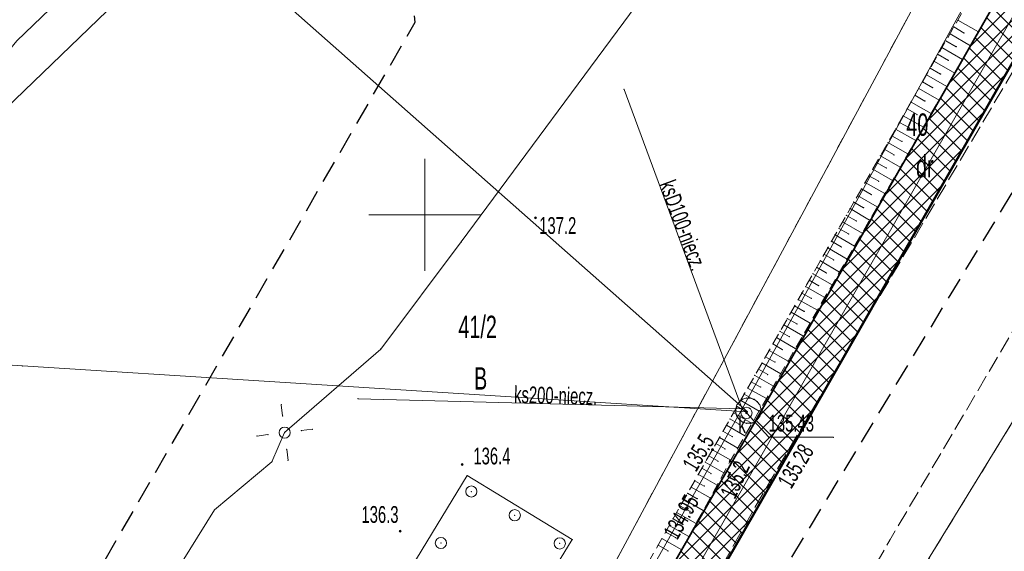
# Model space of a CAD drawing. Extents: x 6456700 to 6518119, y 5963420 to 5980059.
# Tile 93 of 256: x 6512101 to 6512145, y 5964434 to 5964458. Entities that reach past the tile are written whole.
import ezdxf
from ezdxf.enums import TextEntityAlignment as Align

# ---------------------------------------------------------------- set-up
doc = ezdxf.new("R2010")
doc.units = 0
doc.header["$MEASUREMENT"] = 0
for name, pattern in [('L_0_03', [1, 0.5, -0.5]), ('L_0_04', [1.5, 1, -0.5]), ('L_0_52', [1, 0.75, -0.25]), ('L_0_5A', [0.75, 0.5, -0.25])]:
    doc.linetypes.add(name, pattern=pattern)
doc.layers.get('0').update_dxf_attribs({"color": 2, "linetype": 'CONTINUOUS', "lineweight": 5})
for name, color, linetype, lineweight in [('000_Inne__niezydentyfikowane_', 7, 'CONTINUOUS', 18), ('18mm Kreska ciągła', 7, 'CONTINUOUS', 18), ('210_oznaczenie_konturu_uzytku_gruntowego', 96, 'CONTINUOUS', 18), ('211_numer_dzialki_ewidencyjnej', 7, 'CONTINUOUS', 18), ('218_kontur_uzytku_gruntowego', 96, 'L_0_03', 18), ('219_dzialka_ewidencyjna', 7, 'CONTINUOUS', 18), ('35mm Ciągła', 7, 'CONTINUOUS', 35), ('50mm Kreska ciągła', 7, 'CONTINUOUS', 50), ('9mm Kreska ciągła', 252, 'CONTINUOUS', 9), ('inna_budowla', 7, 'CONTINUOUS', 18), ('jezdnia', 7, 'CONTINUOUS', 18), ('komora_podziemna', 7, 'CONTINUOUS', 18), ('latarnia', 7, 'CONTINUOUS', 18), ('ogrodzenie_trwale', 7, 'CONTINUOUS', 18), ('pikieta_naturalna', 7, 'CONTINUOUS', 18), ('pikieta_naturalna_Atr2', 7, 'CONTINUOUS', 18), ('pikieta_sztuczna', 7, 'CONTINUOUS', 18), ('pikieta_sztuczna_Atr2', 7, 'CONTINUOUS', 18), ('przewod_elektroenergetyczny_podziemny', 7, 'CONTINUOUS', 18), ('przewod_kanalizacyjny', 7, 'CONTINUOUS', 18), ('przewod_kanalizacyjny_Atr1', 7, 'CONTINUOUS', 18), ('przewod_wodociagowy', 7, 'CONTINUOUS', 18), ('rzedna', 7, 'CONTINUOUS', 18), ('rzedna_Atr2', 7, 'CONTINUOUS', 18), ('siatka_krzyrzy', 7, 'CONTINUOUS', 18), ('skarpa_nieumocniona', 7, 'CONTINUOUS', 18), ('slup_przewodow_napowietrznych', 7, 'CONTINUOUS', 18), ('wlaz_do_komory_lub_kanalu___okragly', 7, 'CONTINUOUS', 18), ('wlaz_do_komory_lub_kanalu___okragly_Atr17', 7, 'CONTINUOUS', 18), ('Zakres', 7, 'CONTINUOUS', 18)]:
    doc.layers.add(name, color=color, linetype=linetype, lineweight=lineweight)
doc.styles.get("Standard").update_dxf_attribs({"font": 'txt', "width": 0.75})

# ---------------------------------------------------------------- blocks, each defined once
blk = doc.blocks.new('mdcp_nowa')
at = {"layer": 'pikieta_naturalna', "linetype": 'Continuous', "lineweight": 18, "true_color": 0x000000}
for points in [[(6494854.94, 5980899.825, 1), (6494854.94, 5980899.915, 1)], [(6494862.85, 5980889.475, 1), (6494862.85, 5980889.565, 1)], [(6494863.64, 5980888.955, 1), (6494863.64, 5980889.045, 1)], [(6494851.67, 5980888.815, 1), (6494851.67, 5980888.905, 1)], [(6494848.9, 5980885.835, 1), (6494848.9, 5980885.925, 1)]]:
    blk.add_hatch(color=18, dxfattribs=at).paths.add_polyline_path(points)
at = {"layer": 'pikieta_sztuczna', "linetype": 'Continuous', "lineweight": 18, "true_color": 0x000000}
blk.add_hatch(color=18, dxfattribs=at).paths.add_polyline_path([(6494865.45, 5980888.115, 1), (6494865.45, 5980888.205, 1)])
at = {"layer": 'rzedna', "linetype": 'Continuous', "lineweight": 18, "true_color": 0xcc6600}
blk.add_hatch(color=32, dxfattribs=at).paths.add_polyline_path([(6494864.37, 5980891.115, 1), (6494864.37, 5980891.205, 1)])
at = {"layer": 'rzedna', "linetype": 'Continuous', "lineweight": 18, "true_color": 0x000000}
blk.add_hatch(color=18, dxfattribs=at).paths.add_polyline_path([(6494861.66, 5980886.845, 1), (6494861.66, 5980886.935, 1)])
at = {"layer": '000_Inne__niezydentyfikowane_', "linetype": 'Continuous', "lineweight": 18, "flags": 128}
for points in [[(6494873.63, 5980908.39), (6494874.09, 5980908.12)], [(6494873.81, 5980908.69), (6494874.73, 5980908.17)], [(6494873.46, 5980908.08), (6494874.38, 5980907.55)], [(6494873.28, 5980907.77), (6494873.74, 5980907.51)], [(6494872.93, 5980907.16), (6494873.39, 5980906.9)], [(6494873.1, 5980907.47), (6494874.02, 5980906.94)], [(6494872.76, 5980906.85), (6494873.67, 5980906.33)], [(6494872.41, 5980906.25), (6494873.32, 5980905.73)], [(6494872.58, 5980906.55), (6494873.04, 5980906.29)], [(6494872.23, 5980905.94), (6494872.69, 5980905.68)], [(6494871.89, 5980905.34), (6494872.34, 5980905.08)], [(6494872.06, 5980905.64), (6494872.97, 5980905.12)], [(6494871.72, 5980905.03), (6494872.62, 5980904.52)], [(6494871.37, 5980904.43), (6494872.27, 5980903.92)], [(6494871.54, 5980904.73), (6494871.99, 5980904.48)], [(6494871.2, 5980904.13), (6494871.65, 5980903.88)], [(6494871.03, 5980903.83), (6494871.93, 5980903.32)], [(6494870.69, 5980903.23), (6494871.58, 5980902.72)], [(6494870.86, 5980903.53), (6494871.31, 5980903.28)], [(6494870.52, 5980902.94), (6494870.96, 5980902.68)], [(6494870.18, 5980902.34), (6494870.62, 5980902.09)], [(6494870.35, 5980902.64), (6494871.24, 5980902.13)], [(6494870.01, 5980902.04), (6494870.89, 5980901.54)], [(6494869.67, 5980901.45), (6494870.55, 5980900.95)], [(6494869.84, 5980901.75), (6494870.28, 5980901.5)], [(6494869.5, 5980901.16), (6494869.94, 5980900.91)], [(6494869.16, 5980900.57), (6494869.6, 5980900.32)], [(6494869.33, 5980900.86), (6494870.21, 5980900.36)], [(6494869, 5980900.28), (6494869.87, 5980899.77)], [(6494868.66, 5980899.69), (6494869.54, 5980899.19)], [(6494868.83, 5980899.98), (6494869.27, 5980899.73)], [(6494868.5, 5980899.4), (6494868.93, 5980899.15)], [(6494868.16, 5980898.82), (6494868.6, 5980898.57)], [(6494868.33, 5980899.11), (6494869.2, 5980898.61)], [(6494868, 5980898.53), (6494868.87, 5980898.03)], [(6494867.67, 5980897.95), (6494868.53, 5980897.45)], [(6494867.83, 5980898.24), (6494868.27, 5980897.99)], [(6494867.5, 5980897.66), (6494867.93, 5980897.41)], [(6494867.17, 5980897.08), (6494867.6, 5980896.84)], [(6494867.34, 5980897.37), (6494868.2, 5980896.88)], [(6494866.84, 5980896.51), (6494867.27, 5980896.27)], [(6494867.01, 5980896.8), (6494867.87, 5980896.31)], [(6494866.68, 5980896.22), (6494867.54, 5980895.74)], [(6494866.36, 5980895.65), (6494867.21, 5980895.17)], [(6494866.52, 5980895.94), (6494866.95, 5980895.69)], [(6494866.19, 5980895.37), (6494866.62, 5980895.13)], [(6494865.87, 5980894.8), (6494866.29, 5980894.56)], [(6494866.03, 5980895.09), (6494866.88, 5980894.6)], [(6494865.71, 5980894.52), (6494866.55, 5980894.04)], [(6494865.38, 5980893.95), (6494866.23, 5980893.47)], [(6494865.55, 5980894.24), (6494865.97, 5980893.99)], [(6494865.22, 5980893.67), (6494865.64, 5980893.43)], [(6494864.9, 5980893.11), (6494865.32, 5980892.87)], [(6494865.06, 5980893.39), (6494865.9, 5980892.91)], [(6494864.58, 5980892.55), (6494865, 5980892.31)], [(6494864.74, 5980892.83), (6494865.58, 5980892.35)], [(6494864.42, 5980892.27), (6494865.26, 5980891.8)], [(6494864.11, 5980891.72), (6494864.94, 5980891.24)], [(6494864.26, 5980892), (6494864.68, 5980891.76)], [(6494863.95, 5980891.44), (6494864.36, 5980891.2)], [(6494863.63, 5980890.89), (6494864.04, 5980890.65)], [(6494863.79, 5980891.16), (6494864.62, 5980890.69)], [(6494863.32, 5980890.34), (6494863.73, 5980890.1)], [(6494863.47, 5980890.61), (6494864.3, 5980890.14)], [(6494863.16, 5980890.06), (6494863.98, 5980889.59)], [(6494862.85, 5980889.51), (6494863.67, 5980889.05)], [(6494863, 5980889.79), (6494863.41, 5980889.55)], [(6494862.69, 5980889.24), (6494863.1, 5980889)], [(6494862.38, 5980888.69), (6494862.79, 5980888.45)], [(6494862.53, 5980888.96), (6494863.36, 5980888.49)], [(6494862.22, 5980888.41), (6494863.06, 5980887.93)], [(6494861.9, 5980887.85), (6494862.75, 5980887.37)], [(6494862.06, 5980888.13), (6494862.48, 5980887.89)], [(6494861.58, 5980887.29), (6494862.44, 5980886.8)], [(6494861.74, 5980887.57), (6494862.17, 5980887.33)], [(6494861.42, 5980887), (6494861.85, 5980886.76)], [(6494861.09, 5980886.43), (6494861.53, 5980886.18)], [(6494861.25, 5980886.71), (6494862.12, 5980886.22)], [(6494860.92, 5980886.13), (6494861.8, 5980885.64)], [(6494860.59, 5980885.55), (6494861.48, 5980885.05)], [(6494860.76, 5980885.84), (6494861.2, 5980885.59)], [(6494860.42, 5980885.25), (6494860.87, 5980885)]]:
    blk.add_lwpolyline(points, dxfattribs=at)
at = {"layer": '000_Inne__niezydentyfikowane_'}
for p in [(6494873.63, 5980908.39), (6494873.81, 5980908.69), (6494873.46, 5980908.08), (6494874.09, 5980908.12), (6494874.73, 5980908.17), (6494873.28, 5980907.77), (6494873.74, 5980907.51), (6494874.38, 5980907.55), (6494872.93, 5980907.16), (6494873.1, 5980907.47), (6494872.76, 5980906.85), (6494873.39, 5980906.9), (6494874.02, 5980906.94), (6494872.41, 5980906.25), (6494872.58, 5980906.55), (6494873.04, 5980906.29), (6494873.67, 5980906.33), (6494872.23, 5980905.94), (6494871.89, 5980905.34), (6494872.06, 5980905.64), (6494872.69, 5980905.68), (6494873.32, 5980905.73), (6494871.72, 5980905.03), (6494872.34, 5980905.08), (6494872.97, 5980905.12), (6494871.37, 5980904.43), (6494871.54, 5980904.73), (6494871.99, 5980904.48), (6494872.62, 5980904.52), (6494871.2, 5980904.13), (6494871.03, 5980903.83), (6494871.65, 5980903.88), (6494872.27, 5980903.92), (6494870.69, 5980903.23), (6494870.86, 5980903.53), (6494871.31, 5980903.28), (6494871.93, 5980903.32), (6494870.52, 5980902.94), (6494870.96, 5980902.68), (6494871.58, 5980902.72), (6494870.18, 5980902.34), (6494870.35, 5980902.64), (6494870.01, 5980902.04), (6494870.62, 5980902.09), (6494871.24, 5980902.13), (6494869.67, 5980901.45), (6494869.84, 5980901.75), (6494870.28, 5980901.5), (6494870.89, 5980901.54), (6494869.5, 5980901.16), (6494869.94, 5980900.91), (6494870.55, 5980900.95), (6494869.16, 5980900.57), (6494869.33, 5980900.86), (6494869, 5980900.28), (6494869.6, 5980900.32), (6494870.21, 5980900.36), (6494868.66, 5980899.69), (6494868.83, 5980899.98), (6494869.27, 5980899.73), (6494869.87, 5980899.77), (6494868.5, 5980899.4), (6494868.93, 5980899.15), (6494869.54, 5980899.19), (6494868.16, 5980898.82), (6494868.33, 5980899.11), (6494868, 5980898.53), (6494868.6, 5980898.57), (6494869.2, 5980898.61), (6494867.67, 5980897.95), (6494867.83, 5980898.24), (6494868.27, 5980897.99), (6494868.87, 5980898.03), (6494867.5, 5980897.66), (6494867.93, 5980897.41), (6494868.53, 5980897.45), (6494867.17, 5980897.08), (6494867.34, 5980897.37), (6494866.84, 5980896.51), (6494867.01, 5980896.8), (6494867.6, 5980896.84), (6494868.2, 5980896.88), (6494866.68, 5980896.22), (6494867.27, 5980896.27), (6494867.87, 5980896.31), (6494866.36, 5980895.65), (6494866.52, 5980895.94), (6494866.95, 5980895.69), (6494867.54, 5980895.74), (6494866.19, 5980895.37), (6494865.87, 5980894.8), (6494866.03, 5980895.09), (6494866.62, 5980895.13), (6494867.21, 5980895.17), (6494865.71, 5980894.52), (6494866.29, 5980894.56), (6494866.88, 5980894.6), (6494865.38, 5980893.95), (6494865.55, 5980894.24), (6494865.97, 5980893.99), (6494866.55, 5980894.04), (6494865.22, 5980893.67), (6494865.64, 5980893.43), (6494866.23, 5980893.47), (6494864.9, 5980893.11), (6494865.06, 5980893.39), (6494864.58, 5980892.55), (6494864.74, 5980892.83), (6494865.32, 5980892.87), (6494865.9, 5980892.91), (6494864.42, 5980892.27), (6494865, 5980892.31), (6494865.58, 5980892.35), (6494864.11, 5980891.72), (6494864.26, 5980892), (6494864.68, 5980891.76), (6494865.26, 5980891.8), (6494863.95, 5980891.44), (6494864.94, 5980891.24), (6494863.63, 5980890.89), (6494863.79, 5980891.16), (6494864.36, 5980891.2), (6494863.32, 5980890.34), (6494863.47, 5980890.61), (6494864.04, 5980890.65), (6494864.62, 5980890.69), (6494863.16, 5980890.06), (6494863.73, 5980890.1), (6494864.3, 5980890.14), (6494862.85, 5980889.51), (6494863, 5980889.79), (6494863.41, 5980889.55), (6494863.98, 5980889.59), (6494862.69, 5980889.24), (6494863.67, 5980889.05), (6494862.38, 5980888.69), (6494862.53, 5980888.96), (6494863.1, 5980889), (6494862.22, 5980888.41), (6494862.79, 5980888.45), (6494863.36, 5980888.49), (6494861.9, 5980887.85), (6494862.06, 5980888.13), (6494862.48, 5980887.89), (6494863.06, 5980887.93), (6494861.58, 5980887.29), (6494861.74, 5980887.57), (6494862.17, 5980887.33), (6494862.75, 5980887.37), (6494861.42, 5980887), (6494861.09, 5980886.43), (6494861.25, 5980886.71), (6494861.85, 5980886.76), (6494862.44, 5980886.8), (6494860.92, 5980886.13), (6494861.53, 5980886.18), (6494862.12, 5980886.22), (6494860.59, 5980885.55), (6494860.76, 5980885.84), (6494861.2, 5980885.59), (6494861.8, 5980885.64), (6494860.42, 5980885.25), (6494860.87, 5980885), (6494861.48, 5980885.05)]:
    blk.add_point(p, dxfattribs=at)
at = {"layer": '218_kontur_uzytku_gruntowego', "lineweight": 18, "flags": 128}
for points in [[(6494883.82, 5980931.62), (6494832.03, 5980835.2)], [(6494868.62, 5980878.3), (6494897.73, 5980925.81)]]:
    blk.add_lwpolyline(points, dxfattribs=at)
at = {"layer": '219_dzialka_ewidencyjna', "color": 3, "linetype": 'Continuous', "lineweight": 18, "flags": 128}
for points in [[(6494832.03, 5980835.2), (6494883.82, 5980931.62)], [(6494897.73, 5980925.81), (6494868.62, 5980878.3)]]:
    blk.add_lwpolyline(points, dxfattribs=at)
at = {"layer": 'inna_budowla', "color": 7, "linetype": 'Continuous', "lineweight": 18, "flags": 128}
blk.add_lwpolyline([(6494856.59, 5980885.5), (6494850.5, 5980875.53), (6494845.82, 5980878.38), (6494851.9, 5980888.36)], close=True, dxfattribs=at)
at = {"layer": 'inna_budowla'}
for p in [(6494851.9, 5980888.36), (6494851.9, 5980888.36), (6494856.59, 5980885.5), (6494856.59, 5980885.5)]:
    blk.add_point(p, dxfattribs=at)
at = {"layer": 'jezdnia', "color": 7, "linetype": 'L_0_52', "lineweight": 18, "flags": 128}
blk.add_lwpolyline([(6494800.98, 5980766.05), (6494800.28, 5980765.21), (6494799.58, 5980764.38), (6494798.86, 5980763.57), (6494798.14, 5980762.76), (6494797.4, 5980761.96), (6494796.65, 5980761.17), (6494795.56, 5980759.97), (6494794.45, 5980758.8), (6494793.3, 5980757.65), (6494792.14, 5980756.53), (6494790.94, 5980755.44), (6494789.72, 5980754.37), (6494788.47, 5980753.34), (6494787.2, 5980752.33), (6494785.91, 5980751.36), (6494784.6, 5980750.41), (6494783.26, 5980749.5), (6494781.9, 5980748.62), (6494780.52, 5980747.77), (6494779.49, 5980747.15), (6494778.44, 5980746.54), (6494777.4, 5980745.94), (6494776.34, 5980745.36), (6494775.28, 5980744.78), (6494774.21, 5980744.23), (6494773.13, 5980743.68), (6494772.05, 5980743.15), (6494770.96, 5980742.63), (6494769.86, 5980742.12), (6494768.76, 5980741.63), (6494767.65, 5980741.15), (6494766.54, 5980740.68), (6494754.8, 5980736.16), (6494735.09, 5980729.04), (6494724.78, 5980724.36), (6494723.57, 5980723.74), (6494722.37, 5980723.09), (6494721.19, 5980722.42), (6494720.02, 5980721.72), (6494718.86, 5980721.01), (6494717.72, 5980720.27), (6494716.59, 5980719.51), (6494715.47, 5980718.73), (6494714.37, 5980717.93), (6494713.29, 5980717.1), (6494712.22, 5980716.26), (6494711.16, 5980715.4), (6494710.13, 5980714.51), (6494709.11, 5980713.61), (6494707.48, 5980712.2), (6494705.88, 5980710.76), (6494704.3, 5980709.3), (6494702.75, 5980707.8), (6494701.22, 5980706.28), (6494699.72, 5980704.74), (6494698.24, 5980703.17), (6494696.79, 5980701.57), (6494695.37, 5980699.95), (6494693.98, 5980698.31), (6494692.61, 5980696.64), (6494691.28, 5980694.95), (6494689.97, 5980693.24), (6494678.42, 5980678.9), (6494663.6, 5980660.49), (6494656.62, 5980651.14), (6494655.4, 5980649.55), (6494654.2, 5980647.93), (6494653.04, 5980646.3), (6494651.91, 5980644.64), (6494650.81, 5980642.95), (6494649.75, 5980641.25), (6494648.71, 5980639.53), (6494647.72, 5980637.79), (6494646.75, 5980636.02), (6494645.82, 5980634.24), (6494644.93, 5980632.44), (6494644.07, 5980630.63), (6494643.25, 5980628.8), (6494642.46, 5980626.95), (6494642.09, 5980625.98), (6494641.74, 5980625), (6494641.4, 5980624.01), (6494641.09, 5980623.02), (6494640.79, 5980622.02), (6494640.5, 5980621.01), (6494640.24, 5980620.01), (6494639.99, 5980618.99), (6494639.76, 5980617.98), (6494639.55, 5980616.96), (6494639.36, 5980615.93), (6494639.19, 5980614.9), (6494639.03, 5980613.87), (6494638.89, 5980612.84), (6494638.61, 5980611.3), (6494638.37, 5980609.75), (6494638.16, 5980608.19), (6494638, 5980606.63), (6494637.87, 5980605.07), (6494637.78, 5980603.5), (6494637.73, 5980601.93), (6494637.72, 5980600.36), (6494637.727, 5980600.016), (6494630.507, 5980602.343), (6494630.51, 5980602.97), (6494630.54, 5980604.31), (6494630.59, 5980605.65), (6494630.67, 5980606.99), (6494630.77, 5980608.32), (6494630.9, 5980609.66), (6494631.05, 5980610.99), (6494631.23, 5980612.32), (6494631.43, 5980613.64), (6494631.66, 5980614.96), (6494631.91, 5980616.28), (6494632.19, 5980617.59), (6494632.49, 5980618.9), (6494632.82, 5980620.2), (6494633.17, 5980621.49), (6494633.52, 5980622.8), (6494633.9, 5980624.09), (6494634.3, 5980625.39), (6494634.72, 5980626.67), (6494635.16, 5980627.95), (6494635.63, 5980629.21), (6494636.12, 5980630.47), (6494636.63, 5980631.72), (6494637.17, 5980632.96), (6494637.73, 5980634.19), (6494638.31, 5980635.41), (6494638.91, 5980636.62), (6494639.53, 5980637.82), (6494640.18, 5980639.01), (6494651.91, 5980654.89), (6494659.39, 5980664.48), (6494673.45, 5980682.25), (6494686.07, 5980698.81), (6494697.34, 5980711.93), (6494704.77, 5980718.76), (6494705.95, 5980719.62), (6494707.13, 5980720.47), (6494708.32, 5980721.31), (6494709.52, 5980722.13), (6494710.73, 5980722.95), (6494711.95, 5980723.75), (6494713.17, 5980724.54), (6494714.41, 5980725.31), (6494715.65, 5980726.08), (6494716.89, 5980726.83), (6494718.15, 5980727.57), (6494719.41, 5980728.3), (6494720.68, 5980729.01), (6494721.96, 5980729.71), (6494733.02, 5980734.84), (6494752.65, 5980741.77), (6494764.04, 5980746.21), (6494765.1, 5980746.65), (6494766.15, 5980747.09), (6494767.2, 5980747.55), (6494768.24, 5980748.02), (6494769.28, 5980748.5), (6494770.32, 5980748.99), (6494771.34, 5980749.49), (6494772.37, 5980750.01), (6494773.38, 5980750.53), (6494774.39, 5980751.07), (6494775.4, 5980751.61), (6494776.4, 5980752.17), (6494777.39, 5980752.74), (6494778.56, 5980753.48), (6494779.71, 5980754.25), (6494780.85, 5980755.04), (6494781.97, 5980755.85), (6494783.08, 5980756.68), (6494784.17, 5980757.53), (6494785.24, 5980758.41), (6494786.3, 5980759.3), (6494787.34, 5980760.22), (6494788.36, 5980761.15), (6494789.36, 5980762.11), (6494790.34, 5980763.08), (6494791.31, 5980764.08), (6494792.25, 5980765.09), (6494796.57, 5980770.19), (6494801.12, 5980776.47), (6494807.76, 5980786.96), (6494824.2, 5980815.58), (6494837.02, 5980838.19), (6494852.07, 5980864.69), (6494865.45, 5980888.16), (6494878.03, 5980909.37), (6494879.23, 5980911.4), (6494880.45, 5980913.41), (6494881.7, 5980915.41), (6494882.97, 5980917.4), (6494884.25, 5980919.37), (6494885.56, 5980921.33), (6494886.89, 5980923.28), (6494888.25, 5980925.21), (6494889.62, 5980927.12), (6494891.01, 5980929.02), (6494892.43, 5980930.91), (6494893.86, 5980932.78), (6494895.32, 5980934.63), (6494896.79, 5980936.47), (6494904.42, 5980944.79), (6494917.35, 5980957.18), (6494930.46, 5980968.66), (6494934.059, 5980971.777), (6494933.221, 5980963.181), (6494926.63, 5980957.35), (6494921.6, 5980952.87), (6494901.47, 5980932.34), (6494900.03, 5980930.62), (6494898.61, 5980928.88), (6494897.21, 5980927.13), (6494895.83, 5980925.35), (6494894.48, 5980923.57), (6494893.14, 5980921.76), (6494891.83, 5980919.94), (6494890.54, 5980918.1), (6494889.28, 5980916.25), (6494888.04, 5980914.38), (6494886.82, 5980912.49), (6494885.62, 5980910.59), (6494884.45, 5980908.68), (6494883.3, 5980906.75), (6494870.77, 5980885.48), (6494856.93, 5980861.45), (6494842.16, 5980835.5), (6494829.15, 5980812.43), (6494813, 5980783.94), (6494806.11, 5980773.06), (6494805.51, 5980772.15), (6494804.9, 5980771.26), (6494804.27, 5980770.37), (6494803.64, 5980769.49), (6494802.99, 5980768.61), (6494802.33, 5980767.75), (6494801.66, 5980766.89)], close=True, dxfattribs=at)
at = {"layer": 'jezdnia'}
for p in [(6494865.45, 5980888.16), (6494870.77, 5980885.48)]:
    blk.add_point(p, dxfattribs=at)
at = {"layer": 'komora_podziemna', "color": 34, "linetype": 'Continuous', "lineweight": 18, "flags": 128}
blk.add_lwpolyline([(6494864.85, 5980891.66), (6494864.96, 5980891.52), (6494865.01, 5980891.35), (6494865.01, 5980891.17), (6494864.96, 5980891), (6494864.85, 5980890.86), (6494864.71, 5980890.75), (6494864.54, 5980890.7), (6494864.36, 5980890.7), (6494864.19, 5980890.75), (6494864.05, 5980890.86), (6494863.94, 5980891), (6494863.89, 5980891.17), (6494863.89, 5980891.35), (6494863.94, 5980891.52), (6494864.05, 5980891.66), (6494864.19, 5980891.77), (6494864.36, 5980891.82), (6494864.54, 5980891.82), (6494864.71, 5980891.77)], close=True, dxfattribs=at)
at = {"layer": 'komora_podziemna'}
for p in [(6494864.05, 5980891.66), (6494864.19, 5980891.77), (6494864.36, 5980891.82), (6494864.54, 5980891.82), (6494864.71, 5980891.77), (6494864.85, 5980891.66), (6494863.89, 5980891.35), (6494863.94, 5980891.52), (6494864.96, 5980891.52), (6494865.01, 5980891.35), (6494863.89, 5980891.17), (6494863.94, 5980891), (6494864.05, 5980890.86), (6494864.85, 5980890.86), (6494864.96, 5980891), (6494865.01, 5980891.17), (6494864.19, 5980890.75), (6494864.36, 5980890.7), (6494864.54, 5980890.7), (6494864.71, 5980890.75)]:
    blk.add_point(p, dxfattribs=at)
at = {"layer": 'latarnia', "color": 7, "linetype": 'Continuous', "lineweight": 13, "flags": 128}
for points in [[(6494843.649, 5980891.025), (6494843.587, 5980891.52)], [(6494844.485, 5980890.372), (6494844.981, 5980890.433)], [(6494842.996, 5980890.188), (6494842.501, 5980890.127)], [(6494843.833, 5980889.536), (6494843.894, 5980889.04)]]:
    blk.add_lwpolyline(points, dxfattribs=at)
at = {"layer": 'latarnia', "color": 7, "linetype": 'Continuous', "lineweight": 13}
blk.add_circle((6494843.74, 5980890.28), 0.25, dxfattribs=at)
at = {"layer": 'latarnia'}
for p in [(6494843.587, 5980891.52), (6494843.649, 5980891.025), (6494844.485, 5980890.372), (6494844.981, 5980890.433), (6494842.501, 5980890.127), (6494842.996, 5980890.188), (6494843.74, 5980890.28), (6494843.833, 5980889.536), (6494843.894, 5980889.04)]:
    blk.add_point(p, dxfattribs=at)
at = {"layer": 'ogrodzenie_trwale'}
blk.add_point((6494862.37, 5980889.87), dxfattribs=at)
at = {"layer": 'pikieta_naturalna', "color": 7, "linetype": 'Continuous', "lineweight": 18}
for centre in [(6494854.94, 5980899.87), (6494862.85, 5980889.52), (6494863.64, 5980889), (6494851.67, 5980888.86), (6494848.9, 5980885.88)]:
    blk.add_circle(centre, 0.045, dxfattribs=at)
at = {"layer": 'pikieta_naturalna'}
for p in [(6494854.94, 5980899.87), (6494862.85, 5980889.52), (6494851.67, 5980888.86), (6494863.64, 5980889), (6494848.9, 5980885.88)]:
    blk.add_point(p, dxfattribs=at)
at = {"layer": 'pikieta_sztuczna', "color": 7, "linetype": 'Continuous', "lineweight": 18}
blk.add_circle((6494865.45, 5980888.16), 0.045, dxfattribs=at)
at = {"layer": 'pikieta_sztuczna'}
blk.add_point((6494865.45, 5980888.16), dxfattribs=at)
at = {"layer": 'przewod_elektroenergetyczny_podziemny', "color": 1, "linetype": 'Continuous', "lineweight": 18, "flags": 128}
for points in [[(6494861.46, 5980949.48), (6494860.76, 5980947.71), (6494859.11, 5980944.35), (6494853.01, 5980934.51), (6494846.95, 5980924.96), (6494846.14, 5980923.7), (6494841.98, 5980918.27), (6494836.57, 5980912.39), (6494831.78, 5980907.77), (6494830.05, 5980905.67), (6494828.22, 5980903.37), (6494826.79, 5980900.8), (6494820.4, 5980888.66), (6494816.9, 5980886.47)], [(6494861.22, 5980914.19), (6494861.15, 5980912.19), (6494859.74, 5980909.77), (6494851.63, 5980898.79), (6494848.03, 5980894.01), (6494843.74, 5980890.28)], [(6494843.74, 5980890.28), (6494843.17, 5980888.98), (6494840.6, 5980886.83), (6494832.48, 5980873.77), (6494830.69, 5980872), (6494829.73, 5980869.85), (6494827.9, 5980867.01), (6494827.41, 5980866.83)]]:
    blk.add_lwpolyline(points, dxfattribs=at)
at = {"layer": 'przewod_elektroenergetyczny_podziemny'}
for p in [(6494851.63, 5980898.79), (6494848.03, 5980894.01), (6494843.74, 5980890.28), (6494843.74, 5980890.28), (6494843.17, 5980888.98), (6494840.6, 5980886.83)]:
    blk.add_point(p, dxfattribs=at)
at = {"layer": 'przewod_kanalizacyjny', "color": 34, "linetype": 'Continuous', "lineweight": 18, "flags": 128}
for points in [[(6494864.41, 5980891.21), (6494842.34, 5980910.72), (6494842.13, 5980910.9), (6494841.92, 5980911.04), (6494820.17, 5980925.99), (6494813.21, 5980931.52), (6494813.01, 5980931.68)], [(6494886.11, 5980928.32), (6494878.99, 5980918.25), (6494864.18, 5980891.34)], [(6494864.18, 5980891.34), (6494858.9, 5980905.6)], [(6494782.75, 5980857.81), (6494782.84, 5980858.05), (6494787.88, 5980872.15), (6494789.73, 5980877.32), (6494789.81, 5980877.56), (6494789.69, 5980877.76), (6494782.83, 5980889.01), (6494782.69, 5980889.23), (6494782.86, 5980889.42), (6494790.51, 5980897.7), (6494790.7, 5980897.9), (6494790.98, 5980897.86), (6494817.5, 5980894.2), (6494817.74, 5980894.17), (6494817.99, 5980894.15), (6494832.03, 5980893.26), (6494864.41, 5980891.21)], [(6494864.18, 5980891.34), (6494847.02, 5980891.79)], [(6494840.23, 5980849.06), (6494842.62, 5980853.24), (6494861.66, 5980886.89), (6494864.18, 5980891.34)]]:
    blk.add_lwpolyline(points, dxfattribs=at)
at = {"layer": 'przewod_kanalizacyjny'}
for p in [(6494858.9, 5980905.6), (6494832.03, 5980893.26), (6494847.02, 5980891.79), (6494864.18, 5980891.34), (6494864.18, 5980891.34), (6494864.18, 5980891.34), (6494864.18, 5980891.34), (6494864.41, 5980891.21), (6494864.41, 5980891.21), (6494861.66, 5980886.89)]:
    blk.add_point(p, dxfattribs=at)
at = {"layer": 'przewod_wodociagowy', "color": 5, "linetype": 'Continuous', "lineweight": 18, "flags": 128}
blk.add_lwpolyline([(6494754.36, 5980911.99), (6494754.65, 5980911.96), (6494770.91, 5980911.32), (6494791.4, 5980898.22), (6494817.1, 5980894.51), (6494827.15, 5980900.77), (6494836.23, 5980909.51), (6494837.58, 5980910.47), (6494857.23, 5980924.5)], dxfattribs=at)
at = {"layer": 'rzedna', "color": 32, "linetype": 'Continuous', "lineweight": 18}
blk.add_circle((6494864.37, 5980891.16), 0.045, dxfattribs=at)
at = {"layer": 'rzedna', "color": 7, "linetype": 'Continuous', "lineweight": 18}
blk.add_circle((6494861.66, 5980886.89), 0.045, dxfattribs=at)
at = {"layer": 'rzedna'}
for p in [(6494864.37, 5980891.16), (6494861.66, 5980886.89)]:
    blk.add_point(p, dxfattribs=at)
at = {"layer": 'rzedna_Atr2', "color": 7, "linetype": 'Continuous', "lineweight": 18, "flags": 128}
blk.add_lwpolyline([(6494864.37, 5980891.16), (6494865.36, 5980890.07), (6494868.246, 5980890.07)], dxfattribs=at)
at = {"layer": 'rzedna_Atr2'}
for p in [(6494864.37, 5980891.16), (6494865.36, 5980890.07), (6494868.246, 5980890.07)]:
    blk.add_point(p, dxfattribs=at)
at = {"layer": 'siatka_krzyrzy', "linetype": 'Continuous', "lineweight": 18, "flags": 128}
for points in [[(6494850, 5980897.5), (6494850, 5980902.5)], [(6494847.5, 5980900), (6494852.5, 5980900)]]:
    blk.add_lwpolyline(points, dxfattribs=at)
at = {"layer": 'skarpa_nieumocniona', "color": 7, "linetype": 'L_0_5A', "lineweight": 18, "flags": 128}
blk.add_lwpolyline([(6494881.91, 5980921.32), (6494876.04, 5980910.43), (6494863.64, 5980889), (6494850.77, 5980865.46), (6494835.42, 5980839.24), (6494822.4, 5980816.66), (6494814.44, 5980802.24), (6494812.98, 5980803.24), (6494820.83, 5980817.72), (6494833.94, 5980840.09), (6494839.46, 5980849.74), (6494849.65, 5980866.32), (6494862.85, 5980889.52), (6494875.09, 5980910.94), (6494880.86, 5980921.93), (6494886.69, 5980933.43)], close=True, dxfattribs=at)
at = {"layer": 'skarpa_nieumocniona'}
for p in [(6494862.85, 5980889.52), (6494862.85, 5980889.52), (6494863.64, 5980889), (6494863.64, 5980889)]:
    blk.add_point(p, dxfattribs=at)
at = {"layer": 'slup_przewodow_napowietrznych', "color": 7, "linetype": 'Continuous', "lineweight": 13}
for centre in [(6494852.08, 5980887.65), (6494854.02, 5980886.59), (6494850.72, 5980885.35), (6494856.03, 5980885.33)]:
    blk.add_circle(centre, 0.25, dxfattribs=at)
at = {"layer": 'slup_przewodow_napowietrznych'}
for p in [(6494852.08, 5980887.65), (6494854.02, 5980886.59), (6494850.72, 5980885.35), (6494856.03, 5980885.33)]:
    blk.add_point(p, dxfattribs=at)
at = {"layer": 'wlaz_do_komory_lub_kanalu___okragly', "color": 7, "linetype": 'Continuous', "lineweight": 13}
blk.add_circle((6494864.37, 5980891.16), 0.25, dxfattribs=at)
at = {"layer": 'wlaz_do_komory_lub_kanalu___okragly'}
blk.add_point((6494864.37, 5980891.16), dxfattribs=at)
at = {"layer": 'Zakres', "linetype": 'L_0_04', "lineweight": 25, "flags": 128}
blk.add_lwpolyline([(6495113.77, 5985050.22), (6495121.12, 5984877.07), (6495125.76, 5984757.87), (6495129.89, 5984649.81), (6495141.08, 5984611.3), (6495145.77, 5984544.53), (6495147.36, 5984487.27), (6495157.22, 5984392.07), (6495162.95, 5984387.45), (6495180.24, 5984384.16), (6495229.5, 5984386.61), (6495251.65, 5984373.41), (6495258.77, 5984357.12), (6495255.44, 5984330.44), (6495250.77, 5984304.39), (6495252.21, 5984282.78), (6495255.46, 5984256.45), (6495254.94, 5984238.25), (6495266.4, 5984211), (6495277.24, 5984182.33), (6495294.2, 5984133.19), (6495300.94, 5984095.37), (6495313.24, 5984037.69), (6495317.44, 5983978.18), (6495300.35, 5983922.18), (6495282.35, 5983883.38), (6495266.21, 5983862.23), (6495242.03, 5983839.67), (6495211.11, 5983816.86), (6495158.26, 5983772.66), (6495130.6, 5983651.16), (6495116.31, 5983543.43), (6495129.51, 5983346.73), (6495134.58, 5983264.71), (6495139.64, 5983186.97), (6495193.25, 5983077.94), (6495199.2, 5983041.97), (6495206.23, 5983026), (6495208.96, 5983004.88), (6495202.27, 5982979.48), (6495202.42, 5982950.13), (6495209.35, 5982897.38), (6495215.97, 5982850.34), (6495228.6, 5982809.97), (6495226.85, 5982778.82), (6495225.04, 5982750.56), (6495220.26, 5982723.37), (6495226.54, 5982679.97), (6495206.06, 5982669.48), (6495192.68, 5982657.71), (6495184.57, 5982648.65), (6495174.78, 5982624.58), (6495164.23, 5982604.61), (6495150.7, 5982588.3), (6495137.69, 5982582.43), (6495118.26, 5982573.75), (6495100.35, 5982558.42), (6495090.36, 5982544.99), (6495075.87, 5982519.06), (6495060.83, 5982499.68), (6495049.41, 5982485.49), (6495035.07, 5982459.7), (6495006.7, 5982406.64), (6494980.89, 5982351.84), (6494944.35, 5982293.29), (6494925.72, 5982250.11), (6494905.2, 5982190.37), (6494898.43, 5982153.5), (6494879.51, 5982063.89), (6494864.14, 5981992.66), (6494816.93, 5981768.61), (6494777.79, 5981577.7), (6494739.84, 5981394.72), (6494718.65, 5981297.89), (6494716.45, 5981237.31), (6494738.62, 5981208.21), (6494776.48, 5981173.06), (6494817.16, 5981137.44), (6494847.63, 5981109.8), (6494877.39, 5981077.08), (6494912.75, 5981030.55), (6494916.06, 5981014.71), (6494903.86, 5980957.01), (6494916.13, 5980953.51), (6494892.32, 5980927.59), (6494850.7, 5980858.8), (6494806.81, 5980779.89), (6494785.1, 5980753.49), (6494715.22, 5980723.29), (6494679.96, 5980686.78), (6494651.35, 5980651.29), (6494549.14, 5980683.24), (6494511.84, 5980659.66), (6494443.61, 5980630.33), (6494428.78, 5980598.6), (6494431.58, 5980579.46), (6494420.56, 5980549.76), (6494416.45, 5980528.2), (6494403.86, 5980507.16), (6494388.89, 5980482.96), (6494365.32, 5980407.99), (6494335.67, 5980315.15), (6494332.29, 5980297.41), (6494335.1, 5980278.18), (6494347.25, 5980254.84), (6494336.79, 5980250.09), (6494300.04, 5980271.34), (6494320.8, 5980301.43), (6494336.81, 5980349.17), (6494344.85, 5980380.92), (6494360.85, 5980437.13), (6494374.18, 5980476.38), (6494386.14, 5980498.84), (6494403.02, 5980528.52), (6494411.33, 5980563.19), (6494420.84, 5980586.25), (6494420.25, 5980601.11), (6494434.95, 5980635.94), (6494446.75, 5980644.99), (6494465.77, 5980647.27), (6494513.02, 5980669.46), (6494507.85, 5980679.68), (6494547.89, 5980705.83), (6494570.06, 5980691.34), (6494636.17, 5980669.05), (6494706.14, 5980756.86), (6494742.78, 5980772.58), (6494798.53, 5980814.27), (6494826.12, 5980867.97), (6494849.57, 5980908.6), (6494845.35, 5980942.01), (6494853.94, 5980970.83), (6494891.08, 5980960.54), (6494890.11, 5980965.73), (6494903.94, 5981025.69), (6494869.98, 5981070.3), (6494770.97, 5981160.58), (6494728.18, 5981200.64), (6494706.13, 5981229.56), (6494707.94, 5981299.75), (6494728.84, 5981398.1), (6494767.06, 5981580.19), (6494806.17, 5981770.55), (6494854.36, 5981994.76), (6494869.73, 5982065.97), (6494888.61, 5982155.44), (6494891.67, 5982173.95), (6494895.82, 5982197.45), (6494916.38, 5982253.72), (6494935.47, 5982297.95), (6494954.97, 5982331.67), (6494972.09, 5982356.64), (6494997.76, 5982411.14), (6495026.29, 5982464.48), (6495041.09, 5982491.09), (6495052.99, 5982505.88), (6495067.51, 5982524.6), (6495081.94, 5982550.43), (6495092.99, 5982565.28), (6495112.86, 5982582.29), (6495133.59, 5982591.55), (6495144.48, 5982596.46), (6495155.87, 5982610.19), (6495165.7, 5982628.8), (6495175.96, 5982654.03), (6495185.62, 5982664.83), (6495200.4, 5982677.82), (6495212.49, 5982688.04), (6495209.64, 5982723.43), (6495215.22, 5982750.57), (6495216.87, 5982779.54), (6495218.31, 5982809.31), (6495206.86, 5982847.92), (6495199.44, 5982894.74), (6495192.11, 5982948.71), (6495190.16, 5982979.24), (6495183.47, 5983075.16), (6495129.79, 5983184.34), (6495124.6, 5983264.07), (6495119.53, 5983346.09), (6495106.27, 5983543.75), (6495120.74, 5983652.9), (6495148.75, 5983779.42), (6495204.15, 5983826.04), (6495273.41, 5983889.36), (6495288.53, 5983927.42), (6495300.83, 5983964.69), (6495303.91, 5983980.14), (6495301.32, 5984039.55), (6495291.1, 5984093.63), (6495284.5, 5984130.67), (6495267.84, 5984178.93), (6495257.12, 5984207.3), (6495244.96, 5984236.19), (6495244.79, 5984255.42), (6495242.25, 5984281.97), (6495240.71, 5984304.95), (6495245.55, 5984331.94), (6495248.51, 5984355.64), (6495243.77, 5984366.47), (6495226.98, 5984376.47), (6495179.54, 5984374.12), (6495158.61, 5984378.09), (6495147.7, 5984386.91), (6495137.38, 5984486.61), (6495135.78, 5984544.04), (6495131.18, 5984609.54), (6495119.95, 5984648.2), (6495115.76, 5984757.49), (6495111.12, 5984876.67), (6495103.73, 5985050.93), (6495109.36, 5985081.73), (6495120.41, 5985085.88)], close=True, dxfattribs=at)
at = {"layer": 'Zakres'}
blk.add_point((6494849.57, 5980908.6), dxfattribs=at)
at = {"layer": '210_oznaczenie_konturu_uzytku_gruntowego', "lineweight": 20, "width": 0.66}
for s, p in [('dr', (6494871.94, 5980902.67)), ('B', (6494852.2, 5980893.2))]:
    blk.add_text(s, height=1, dxfattribs=at).set_placement(p, align=Align.TOP_LEFT)
at = {"layer": '211_numer_dzialki_ewidencyjnej', "color": 7, "lineweight": 20, "width": 0.66}
for s, p in [('40', (6494871.51, 5980904.53)), ('41/2', (6494851.5, 5980895.5))]:
    blk.add_text(s, height=1, dxfattribs=at).set_placement(p, align=Align.TOP_LEFT)
at = {"layer": 'pikieta_naturalna_Atr2', "color": 7, "lineweight": 15, "width": 0.66}
for s, p in [('137.2', (6494855.11, 5980899.9)), ('136.4', (6494852.17, 5980889.61)), ('136.3', (6494847.17, 5980887))]:
    blk.add_text(s, height=0.75, dxfattribs=at).set_placement(p, align=Align.TOP_LEFT)
for s, rotation, p in [('135.5', 59, (6494861.47, 5980888.87)), ('135.2', 65.3, (6494863.17, 5980887.58))]:
    blk.add_text(s, height=0.75, rotation=rotation, dxfattribs=at).set_placement(p, align=Align.TOP_LEFT)
at = {"layer": 'pikieta_sztuczna_Atr2', "color": 7, "lineweight": 15, "width": 0.66}
blk.add_text('135.28', height=0.75, rotation=59.1, dxfattribs=at).set_placement((6494865.72, 5980888.11), align=Align.TOP_LEFT)
at = {"layer": 'przewod_kanalizacyjny_Atr1', "color": 34, "lineweight": 15, "width": 0.66}
for s, rotation, p in [('ksD100-niecz.', 290.3, (6494861.163, 5980901.63)), ('ks200-niecz.', 358.5, (6494854, 5980892.36))]:
    blk.add_text(s, height=0.75, rotation=rotation, dxfattribs=at).set_placement(p, align=Align.TOP_LEFT)
at = {"layer": 'rzedna_Atr2', "color": 34, "lineweight": 15, "width": 0.66}
blk.add_text('135.43', height=0.75, dxfattribs=at).set_placement((6494865.36, 5980891.078), align=Align.TOP_LEFT)
at = {"layer": 'rzedna_Atr2', "color": 7, "lineweight": 15, "width": 0.66}
blk.add_text('134.95', height=0.75, rotation=60.5, dxfattribs=at).set_placement((6494860.624, 5980885.82), align=Align.TOP_LEFT)
at = {"layer": 'wlaz_do_komory_lub_kanalu___okragly_Atr17', "color": 7, "lineweight": 15, "width": 0.66}
blk.add_text('k', height=0.75, dxfattribs=at).set_placement((6494864.01, 5980891.01), align=Align.TOP_LEFT)

msp = doc.modelspace()

# ---------------------------------------------------------------- block references
at = {"linetype": 'ByBlock'}
msp.add_blockref('mdcp_nowa', (17268.786, -16450.998), dxfattribs=at)

# ---------------------------------------------------------------- next in the draw order: hatches: boundary and pattern name
at = {"layer": '9mm Kreska ciągła'}
h = msp.add_hatch(dxfattribs=at)
h.set_pattern_fill('ANSI37', color=256, scale=4)
h.set_pattern_definition([(45, (6511919.29713, 5964205.80313), (-0.3535534, 0.3535534), []), (135, (6511919.29713, 5964205.80313), (-0.3535534, -0.3535534), [])])
edge = h.paths.add_edge_path()
edge.add_arc((6512161.116, 5964484.823), 3, 319.1973, 391.4314, ccw=False)
edge.add_arc((6512302.768, 5964368.68), 180.179, 140.67516, 150.2278)
edge.add_line((6512146.371, 5964458.149), (6512072.706, 5964329.641))
edge.add_arc((6511998.482, 5964375.659), 87.332, 292.18388, 328.20144, ccw=False)
edge.add_line((6512031.457, 5964294.792), (6512001.751, 5964283.857))
edge.add_arc((6512036.294, 5964190.013), 100, 110.20793, 142.70539)
edge.add_line((6511956.741, 5964250.604), (6511951.132, 5964243.24))
edge.add_line((6511951.132, 5964243.24), (6511943.519, 5964233.244))
edge.add_line((6511943.519, 5964233.244), (6511923.471, 5964207.866))
edge.add_arc((6511919.53, 5964210.598), 4.795, 267.2117, 325.2662, ccw=False)
edge.add_line((6511919.297, 5964205.809), (6511941.938, 5964234.47))
edge.add_line((6511941.938, 5964234.47), (6511949.542, 5964244.453))
edge.add_line((6511949.542, 5964244.453), (6511955.15, 5964251.816))
edge.add_arc((6512036.294, 5964190.013), 102, 470.20793, 502.70539, ccw=False)
edge.add_line((6512001.06, 5964285.734), (6512030.734, 5964296.657))
edge.add_arc((6511998.482, 5964375.659), 85.332, -67.79309, -31.82159)
edge.add_line((6512070.989, 5964330.666), (6512144.636, 5964459.143))
edge.add_arc((6512306.004, 5964366.643), 186, 499.92494, 510.17738, ccw=False)

# ---------------------------------------------------------------- next in the draw order: linework, layer by layer
at = {"layer": '18mm Kreska ciągła', "color": 4, "ltscale": 0.1}
msp.add_lwpolyline([(6512164.077, 5964485.309, 0.043996), (6512145.503, 5964458.646), (6512071.847, 5964330.153, -0.158361), (6512031.096, 5964295.724), (6512001.406, 5964284.796, 0.142755), (6511955.945, 5964251.21), (6511950.337, 5964243.847), (6511942.729, 5964233.857), (6511920.677, 5964205.942)], format="xyb", dxfattribs=at)
at = {"layer": '35mm Ciągła', "color": 6, "ltscale": 0.1}
msp.add_lwpolyline([(6512163.676, 5964486.388, 0.044765), (6512144.636, 5964459.143), (6512070.989, 5964330.666, -0.158257), (6512030.734, 5964296.657), (6512001.06, 5964285.734, 0.142755), (6511955.15, 5964251.816), (6511949.542, 5964244.453), (6511941.938, 5964234.47), (6511919.297, 5964205.809)], format="xyb", dxfattribs=at)
at = {"layer": '50mm Kreska ciągła', "color": 5, "ltscale": 0.1}
msp.add_lwpolyline([(6512163.387, 5964482.863, 0.041705), (6512146.371, 5964458.149), (6512072.706, 5964329.641, -0.158463), (6512031.457, 5964294.792), (6512001.751, 5964283.857, 0.142755), (6511956.741, 5964250.604), (6511951.132, 5964243.24), (6511943.519, 5964233.244), (6511923.101, 5964207.397)], format="xyb", dxfattribs=at)

doc.saveas('drawing.dxf')
